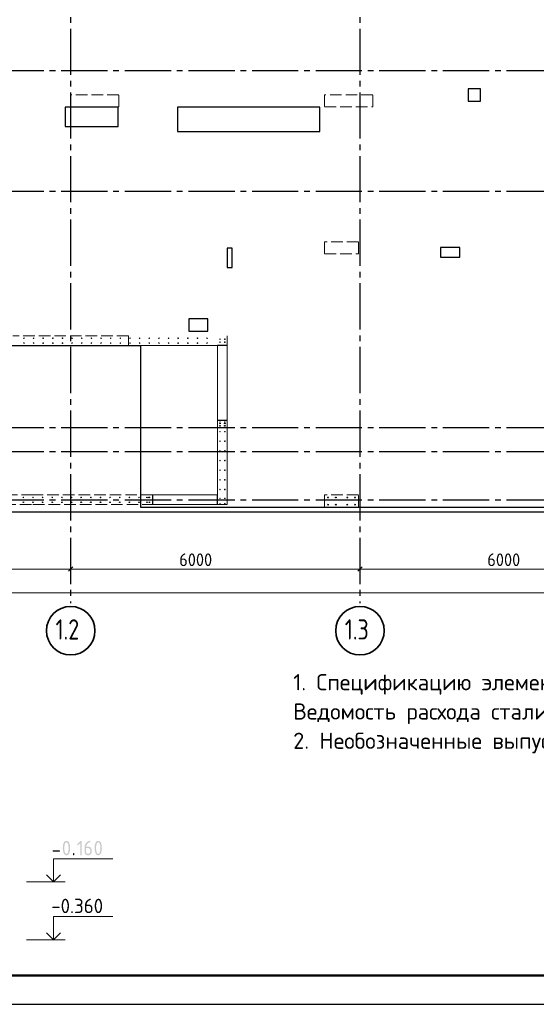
# Model space of a CAD drawing. Header units: millimetres. Extents: x 0 to 50400, y 0 to 35640.
# Tile 3 of 8: x 11459 to 22175, y 0 to 20419. Entities that reach past the tile are written whole.
import ezdxf

# ---------------------------------------------------------------- set-up
doc = ezdxf.new("R2010")
doc.units = ezdxf.units.MM
doc.linetypes.add('______2', pattern=[324, 240, -84])
doc.linetypes.add('______5', pattern=[1320, 960, -120, 120, -120])
for name, color, linetype, lineweight in [('Standard', 7, 'Continuous', 25), ('Выпуски арматуры Г-обр.', 52, 'Continuous', 25), ('ЖБ Перекрытие верхний уровень', 7, 'Continuous', 35), ('ЖБ Пилон', 7, 'Continuous', 35), ('ЖБ Стена верхний уровень', 7, 'Continuous', 35), ('Размерная линия_ общее', 7, 'Continuous', 13)]:
    doc.layers.add(name, color=color, linetype=linetype, lineweight=lineweight)
doc.layers.add('Оси', color=7, linetype='______5', true_color=0x656565)
doc.layers.add('Стена фоновая арматура Х1', color=7, linetype='______2', true_color=0xa0a0a0)
doc.styles.add('ISOCPEUR', font='txt')

msp = doc.modelspace()

# ---------------------------------------------------------------- hatches: boundary and pattern name
at = {"layer": 'ЖБ Пилон', "linetype": 'Continuous', "lineweight": 25, "transparency": 33554687}
h = msp.add_hatch(color=7, dxfattribs=at)
h.paths.add_polyline_path([(12474, 3240), (12474, 3249), (12473, 3258), (12473, 3268), (12472, 3276), (12471, 3285), (12469, 3294), (12468, 3302), (12466, 3310), (12465, 3317), (12463, 3322), (12461, 3327), (12459, 3332), (12457, 3337), (12455, 3341), (12453, 3345), (12451, 3348), (12448, 3351), (12446, 3353), (12443, 3355), (12441, 3357), (12438, 3358), (12435, 3359), (12432, 3360), (12429, 3360), (12426, 3360), (12423, 3359), (12420, 3358), (12418, 3357), (12415, 3355), (12412, 3353), (12410, 3351), (12408, 3348), (12405, 3344), (12403, 3341), (12401, 3337), (12399, 3332), (12397, 3327), (12396, 3322), (12394, 3316), (12392, 3310), (12390, 3302), (12389, 3293), (12387, 3285), (12386, 3276), (12385, 3267), (12385, 3258), (12384, 3249), (12384, 3240), (12384, 3231), (12385, 3222), (12385, 3213), (12386, 3204), (12387, 3195), (12389, 3187), (12390, 3178), (12392, 3170), (12394, 3164), (12395, 3158), (12397, 3153), (12399, 3148), (12401, 3143), (12403, 3140), (12405, 3136), (12407, 3133), (12410, 3130), (12412, 3127), (12415, 3125), (12417, 3123), (12420, 3122), (12423, 3121), (12426, 3120), (12429, 3120), (12432, 3120), (12435, 3121), (12438, 3122), (12441, 3123), (12443, 3125), (12446, 3127), (12448, 3130), (12451, 3133), (12453, 3136), (12455, 3140), (12457, 3143), (12459, 3148), (12461, 3153), (12463, 3158), (12465, 3164), (12466, 3170), (12468, 3178), (12469, 3187), (12471, 3195), (12472, 3204), (12473, 3213), (12473, 3222), (12474, 3231)])
h.paths.add_polyline_path([(12504, 3240), (12504, 3233), (12504, 3227), (12504, 3220), (12503, 3214), (12503, 3208), (12502, 3202), (12502, 3196), (12501, 3190), (12500, 3184), (12499, 3179), (12498, 3173), (12497, 3168), (12495, 3163), (12494, 3157), (12492, 3152), (12491, 3147), (12488, 3140), (12486, 3134), (12483, 3128), (12480, 3122), (12477, 3117), (12473, 3112), (12470, 3108), (12466, 3104), (12462, 3101), (12458, 3098), (12453, 3095), (12449, 3094), (12444, 3092), (12439, 3091), (12434, 3090), (12429, 3090), (12424, 3090), (12419, 3091), (12414, 3092), (12409, 3094), (12405, 3095), (12401, 3098), (12396, 3101), (12392, 3104), (12389, 3108), (12385, 3112), (12382, 3117), (12379, 3122), (12375, 3128), (12373, 3134), (12370, 3140), (12367, 3147), (12366, 3152), (12364, 3157), (12363, 3162), (12362, 3168), (12360, 3173), (12359, 3179), (12358, 3184), (12358, 3190), (12357, 3196), (12356, 3202), (12356, 3208), (12355, 3214), (12355, 3220), (12354, 3227), (12354, 3233), (12354, 3240), (12354, 3247), (12354, 3253), (12355, 3260), (12355, 3266), (12356, 3272), (12356, 3278), (12357, 3284), (12358, 3290), (12358, 3296), (12359, 3302), (12360, 3307), (12362, 3313), (12363, 3318), (12364, 3323), (12366, 3328), (12367, 3333), (12370, 3340), (12373, 3346), (12375, 3353), (12379, 3358), (12382, 3363), (12385, 3368), (12389, 3372), (12392, 3376), (12396, 3379), (12401, 3382), (12405, 3385), (12409, 3387), (12414, 3388), (12419, 3389), (12424, 3390), (12429, 3390), (12434, 3390), (12439, 3389), (12444, 3388), (12449, 3387), (12453, 3385), (12458, 3382), (12462, 3379), (12466, 3376), (12470, 3372), (12473, 3368), (12477, 3363), (12480, 3358), (12483, 3353), (12486, 3346), (12488, 3340), (12491, 3333), (12492, 3328), (12494, 3323), (12495, 3318), (12497, 3312), (12498, 3307), (12499, 3301), (12500, 3296), (12501, 3290), (12502, 3284), (12502, 3278), (12503, 3272), (12503, 3266), (12504, 3260), (12504, 3253), (12504, 3247)], flags=16)
for points in [[(12714, 3339), (12679, 3304), (12678, 3303), (12677, 3303), (12676, 3302), (12675, 3301), (12673, 3301), (12672, 3300), (12670, 3300), (12669, 3300), (12667, 3300), (12665, 3300), (12664, 3301), (12662, 3301), (12661, 3302), (12660, 3302), (12659, 3303), (12658, 3304), (12657, 3305), (12656, 3306), (12655, 3307), (12655, 3309), (12654, 3310), (12654, 3312), (12654, 3313), (12654, 3315), (12654, 3317), (12654, 3318), (12654, 3319), (12655, 3321), (12655, 3322), (12656, 3323), (12657, 3324), (12658, 3326), (12717, 3384), (12718, 3386), (12720, 3387), (12721, 3388), (12723, 3389), (12724, 3389), (12726, 3390), (12727, 3390), (12729, 3390), (12731, 3390), (12732, 3390), (12734, 3390), (12735, 3389), (12737, 3389), (12738, 3388), (12739, 3387), (12740, 3386), (12741, 3385), (12742, 3384), (12742, 3383), (12743, 3382), (12743, 3380), (12744, 3379), (12744, 3377), (12744, 3375), (12744, 3105), (12744, 3103), (12744, 3102), (12743, 3100), (12743, 3099), (12742, 3097), (12742, 3096), (12741, 3095), (12740, 3094), (12739, 3093), (12738, 3092), (12737, 3092), (12735, 3091), (12734, 3091), (12732, 3090), (12731, 3090), (12729, 3090), (12727, 3090), (12725, 3090), (12724, 3091), (12722, 3091), (12721, 3092), (12720, 3092), (12719, 3093), (12718, 3094), (12717, 3095), (12716, 3096), (12715, 3097), (12715, 3099), (12714, 3100), (12714, 3102), (12714, 3103), (12714, 3105)], [(12279, 3165), (12159, 3165), (12158, 3165), (12156, 3165), (12154, 3165), (12153, 3166), (12151, 3166), (12150, 3167), (12149, 3168), (12148, 3169), (12147, 3170), (12146, 3171), (12146, 3172), (12145, 3173), (12145, 3175), (12145, 3176), (12144, 3178), (12144, 3180), (12144, 3182), (12145, 3184), (12145, 3185), (12145, 3187), (12146, 3188), (12146, 3189), (12147, 3190), (12148, 3191), (12149, 3192), (12150, 3193), (12151, 3194), (12153, 3194), (12154, 3195), (12156, 3195), (12158, 3195), (12159, 3195), (12279, 3195), (12281, 3195), (12283, 3195), (12284, 3195), (12286, 3194), (12287, 3194), (12288, 3193), (12290, 3192), (12291, 3191), (12292, 3190), (12292, 3189), (12293, 3188), (12293, 3187), (12294, 3185), (12294, 3184), (12294, 3182), (12294, 3180), (12294, 3178), (12294, 3176), (12294, 3175), (12293, 3173), (12293, 3172), (12292, 3171), (12292, 3170), (12291, 3169), (12290, 3168), (12288, 3167), (12287, 3166), (12286, 3166), (12284, 3165), (12283, 3165), (12281, 3165)], [(12564, 3120), (12564, 3122), (12564, 3124), (12565, 3125), (12565, 3127), (12566, 3128), (12566, 3129), (12567, 3131), (12568, 3131), (12569, 3132), (12570, 3133), (12571, 3134), (12573, 3134), (12574, 3135), (12576, 3135), (12577, 3135), (12579, 3135), (12581, 3135), (12583, 3135), (12584, 3135), (12586, 3134), (12587, 3134), (12588, 3133), (12589, 3132), (12590, 3131), (12591, 3131), (12592, 3129), (12593, 3128), (12593, 3127), (12594, 3125), (12594, 3124), (12594, 3122), (12594, 3120), (12594, 3105), (12594, 3103), (12594, 3102), (12594, 3100), (12593, 3099), (12593, 3097), (12592, 3096), (12591, 3095), (12590, 3094), (12589, 3093), (12588, 3092), (12587, 3092), (12586, 3091), (12584, 3091), (12583, 3090), (12581, 3090), (12579, 3090), (12577, 3090), (12576, 3090), (12574, 3091), (12573, 3091), (12571, 3092), (12570, 3092), (12569, 3093), (12568, 3094), (12567, 3095), (12566, 3096), (12566, 3097), (12565, 3099), (12565, 3100), (12564, 3102), (12564, 3103), (12564, 3105)]]:
    msp.add_hatch(color=7, dxfattribs=at).paths.add_polyline_path(points, flags=16)
h = msp.add_hatch(color=7, dxfattribs=at)
h.paths.add_polyline_path([(12834, 3240), (12834, 3165), (12834, 3160), (12835, 3156), (12836, 3152), (12837, 3148), (12839, 3144), (12841, 3140), (12844, 3137), (12847, 3133), (12850, 3130), (12854, 3128), (12858, 3125), (12862, 3123), (12865, 3122), (12870, 3121), (12874, 3120), (12879, 3120), (12884, 3120), (12888, 3121), (12892, 3122), (12896, 3123), (12900, 3125), (12904, 3128), (12907, 3130), (12911, 3133), (12914, 3137), (12916, 3140), (12919, 3144), (12920, 3148), (12922, 3152), (12923, 3156), (12924, 3161), (12924, 3165), (12924, 3195), (12924, 3200), (12923, 3204), (12922, 3209), (12920, 3213), (12919, 3217), (12916, 3220), (12914, 3224), (12911, 3227), (12907, 3230), (12904, 3233), (12900, 3235), (12896, 3237), (12892, 3238), (12888, 3239), (12883, 3240), (12879, 3240)])
h.paths.add_polyline_path([(12909, 3390), (12911, 3390), (12912, 3390), (12914, 3390), (12915, 3389), (12917, 3389), (12918, 3388), (12919, 3387), (12920, 3386), (12921, 3385), (12922, 3384), (12922, 3383), (12923, 3382), (12923, 3380), (12923, 3379), (12924, 3377), (12924, 3375), (12924, 3372), (12923, 3370), (12923, 3368), (12922, 3366), (12921, 3365), (12919, 3364), (12918, 3363), (12916, 3362), (12912, 3361), (12908, 3360), (12904, 3358), (12900, 3357), (12896, 3355), (12892, 3353), (12889, 3350), (12885, 3348), (12881, 3345), (12878, 3343), (12874, 3340), (12871, 3337), (12868, 3333), (12864, 3330), (12861, 3326), (12858, 3322), (12853, 3316), (12849, 3310), (12845, 3303), (12842, 3297), (12840, 3290), (12838, 3284), (12836, 3277), (12835, 3270), (12879, 3270), (12883, 3270), (12887, 3270), (12890, 3269), (12894, 3269), (12898, 3268), (12901, 3267), (12905, 3266), (12908, 3265), (12911, 3263), (12915, 3262), (12918, 3260), (12921, 3258), (12924, 3256), (12927, 3253), (12929, 3251), (12932, 3248), (12935, 3246), (12937, 3243), (12940, 3240), (12942, 3237), (12944, 3234), (12945, 3231), (12947, 3227), (12948, 3224), (12950, 3221), (12951, 3217), (12952, 3214), (12952, 3210), (12953, 3207), (12953, 3203), (12954, 3199), (12954, 3195), (12954, 3165), (12954, 3161), (12953, 3157), (12953, 3154), (12952, 3150), (12952, 3146), (12951, 3143), (12950, 3139), (12948, 3136), (12947, 3133), (12945, 3130), (12943, 3126), (12941, 3123), (12939, 3120), (12937, 3118), (12935, 3115), (12932, 3112), (12929, 3109), (12926, 3107), (12923, 3104), (12920, 3102), (12917, 3100), (12914, 3099), (12911, 3097), (12908, 3096), (12904, 3094), (12901, 3093), (12897, 3092), (12894, 3091), (12890, 3091), (12886, 3090), (12883, 3090), (12879, 3090), (12875, 3090), (12871, 3090), (12867, 3091), (12864, 3091), (12860, 3092), (12857, 3093), (12853, 3094), (12850, 3096), (12847, 3097), (12843, 3099), (12840, 3100), (12837, 3102), (12834, 3104), (12831, 3107), (12828, 3109), (12826, 3112), (12823, 3115), (12821, 3117), (12818, 3120), (12816, 3123), (12814, 3126), (12812, 3129), (12811, 3133), (12809, 3136), (12808, 3139), (12807, 3143), (12806, 3146), (12805, 3150), (12805, 3153), (12804, 3157), (12804, 3161), (12804, 3165), (12804, 3255), (12804, 3261), (12805, 3268), (12805, 3274), (12806, 3280), (12807, 3286), (12809, 3292), (12810, 3297), (12812, 3303), (12815, 3308), (12817, 3314), (12820, 3319), (12823, 3324), (12826, 3330), (12830, 3335), (12834, 3340), (12838, 3344), (12841, 3348), (12844, 3352), (12848, 3355), (12851, 3358), (12855, 3361), (12858, 3364), (12862, 3367), (12865, 3370), (12869, 3373), (12872, 3375), (12876, 3377), (12880, 3379), (12884, 3381), (12887, 3383), (12891, 3385), (12895, 3387), (12897, 3388), (12899, 3388), (12901, 3389), (12903, 3389), (12905, 3390), (12906, 3390), (12908, 3390)], flags=16)
h = msp.add_hatch(color=7, dxfattribs=at)
h.paths.add_polyline_path([(13133, 3240), (13133, 3249), (13133, 3258), (13132, 3268), (13132, 3276), (13131, 3285), (13129, 3294), (13128, 3302), (13126, 3310), (13124, 3317), (13122, 3322), (13121, 3327), (13119, 3332), (13117, 3337), (13115, 3341), (13113, 3345), (13110, 3348), (13108, 3351), (13106, 3353), (13103, 3355), (13100, 3357), (13098, 3358), (13095, 3359), (13092, 3360), (13089, 3360), (13086, 3360), (13083, 3359), (13080, 3358), (13077, 3357), (13074, 3355), (13072, 3353), (13069, 3351), (13067, 3348), (13065, 3344), (13063, 3341), (13061, 3337), (13059, 3332), (13057, 3327), (13055, 3322), (13054, 3316), (13052, 3310), (13050, 3302), (13048, 3293), (13047, 3285), (13046, 3276), (13045, 3267), (13044, 3258), (13044, 3249), (13044, 3240), (13044, 3231), (13044, 3222), (13045, 3213), (13046, 3204), (13047, 3195), (13048, 3187), (13050, 3178), (13052, 3170), (13053, 3164), (13055, 3158), (13057, 3153), (13059, 3148), (13061, 3143), (13063, 3140), (13065, 3136), (13067, 3133), (13069, 3130), (13072, 3127), (13074, 3125), (13077, 3123), (13080, 3122), (13083, 3121), (13086, 3120), (13089, 3120), (13092, 3120), (13095, 3121), (13098, 3122), (13100, 3123), (13103, 3125), (13106, 3127), (13108, 3130), (13110, 3133), (13113, 3136), (13115, 3140), (13117, 3143), (13119, 3148), (13121, 3153), (13122, 3158), (13124, 3164), (13126, 3170), (13128, 3178), (13129, 3187), (13131, 3195), (13132, 3204), (13132, 3213), (13133, 3222), (13133, 3231)])
h.paths.add_polyline_path([(13164, 3240), (13164, 3233), (13163, 3227), (13163, 3220), (13163, 3214), (13162, 3208), (13162, 3202), (13161, 3196), (13160, 3190), (13159, 3184), (13158, 3179), (13157, 3173), (13156, 3168), (13155, 3163), (13153, 3157), (13152, 3152), (13150, 3147), (13148, 3140), (13145, 3134), (13142, 3128), (13139, 3122), (13136, 3117), (13133, 3112), (13129, 3108), (13125, 3104), (13121, 3101), (13117, 3098), (13113, 3095), (13108, 3094), (13104, 3092), (13099, 3091), (13094, 3090), (13089, 3090), (13083, 3090), (13078, 3091), (13073, 3092), (13069, 3094), (13064, 3095), (13060, 3098), (13056, 3101), (13052, 3104), (13048, 3108), (13045, 3112), (13041, 3117), (13038, 3122), (13035, 3128), (13032, 3134), (13029, 3140), (13027, 3147), (13025, 3152), (13024, 3157), (13022, 3162), (13021, 3168), (13020, 3173), (13019, 3179), (13018, 3184), (13017, 3190), (13016, 3196), (13016, 3202), (13015, 3208), (13015, 3214), (13014, 3220), (13014, 3227), (13014, 3233), (13014, 3240), (13014, 3247), (13014, 3253), (13014, 3260), (13015, 3266), (13015, 3272), (13016, 3278), (13016, 3284), (13017, 3290), (13018, 3296), (13019, 3302), (13020, 3307), (13021, 3313), (13022, 3318), (13024, 3323), (13025, 3328), (13027, 3333), (13029, 3340), (13032, 3346), (13035, 3353), (13038, 3358), (13041, 3363), (13045, 3368), (13048, 3372), (13052, 3376), (13056, 3379), (13060, 3382), (13064, 3385), (13069, 3387), (13073, 3388), (13078, 3389), (13083, 3390), (13089, 3390), (13094, 3390), (13099, 3389), (13104, 3388), (13108, 3387), (13113, 3385), (13117, 3382), (13121, 3379), (13125, 3376), (13129, 3372), (13133, 3368), (13136, 3363), (13139, 3358), (13142, 3353), (13145, 3346), (13148, 3340), (13150, 3333), (13152, 3328), (13153, 3323), (13155, 3318), (13156, 3312), (13157, 3307), (13158, 3301), (13159, 3296), (13160, 3290), (13161, 3284), (13162, 3278), (13162, 3272), (13163, 3266), (13163, 3260), (13163, 3253), (13164, 3247)], flags=16)

# ---------------------------------------------------------------- linework, layer by layer
at = {"layer": 'Standard', "color": 7, "linetype": 'Continuous', "lineweight": 13, "transparency": 33554687}
for p, q in [((12403, 2540), (11603, 2540)), ((12403, 1340), (11603, 1340))]:
    msp.add_line(p, q, dxfattribs=at)
at = {"layer": 'Standard', "color": 7, "linetype": 'Continuous', "lineweight": 25, "transparency": 33554687}
msp.add_lwpolyline([(0, 0), (50400, 0), (50400, 35640), (0, 35640), (0, 0)], close=True, dxfattribs=at)
at = {"layer": 'Standard', "color": 7, "linetype": 'Continuous', "lineweight": 50, "transparency": 33554687}
msp.add_lwpolyline([(2400, 35040), (49800, 35040), (49800, 600), (2400, 600), (2400, 35040)], close=True, dxfattribs=at)
at = {"layer": 'Standard', "color": 254, "linetype": 'Continuous', "lineweight": -3, "true_color": 0xc4c4ff, "transparency": 33554687}
msp.add_lwpolyline([(7965, 10212), (40265, 10212), (40265, 32712), (7965, 32712), (7965, 10212)], dxfattribs=at)
at = {"layer": 'Standard', "color": 7, "linetype": 'Continuous', "lineweight": 13, "transparency": 33554687}
for points in [[(12163, 2540), (12163, 3020), (13391, 3020)], [(12163, 1340), (12163, 1820), (13391, 1820)]]:
    msp.add_lwpolyline(points, dxfattribs=at)
at = {"layer": 'Standard', "color": 7, "linetype": 'Continuous', "lineweight": 35, "transparency": 33554687}
for points in [[(12018, 2685), (12163, 2540), (12308, 2685)], [(12018, 1485), (12163, 1340), (12308, 1485)]]:
    msp.add_lwpolyline(points, dxfattribs=at)
at = {"layer": 'Выпуски арматуры Г-обр.', "color": 7, "linetype": 'Continuous', "lineweight": 25, "transparency": 33554687}
for centre, radius in [((15615, 12047), 6), ((15715, 12047), 6), ((15615, 11997), 6), ((15715, 11997), 6), ((11535, 10412), 6), ((11735, 10412), 6), ((11935, 10412), 6), ((12135, 10412), 6), ((12335, 10412), 6), ((12535, 10412), 6), ((12735, 10412), 6), ((12935, 10412), 6), ((13135, 10412), 6), ((13335, 10412), 6), ((13535, 10412), 6), ((13735, 10412), 6), ((13935, 10412), 6), ((14100, 10512), 6), ((14100, 10412), 6), ((14150, 10512), 6), ((14150, 10412), 6), ((17855, 10512), 8), ((18015, 10512), 8), ((18255, 10512), 8), ((18415, 10512), 8), ((17855, 10362), 8), ((18015, 10362), 8), ((18255, 10362), 8), ((18415, 10362), 8)]:
    msp.add_circle(centre, radius, dxfattribs=at)
at = {"layer": 'ЖБ Перекрытие верхний уровень', "color": 7, "linetype": 'Continuous', "lineweight": 25, "transparency": 33554687}
for p, q in [((20765, 18982), (20765, 18732)), ((21015, 18982), (20765, 18982)), ((21015, 18732), (21015, 18982)), ((13505, 18602), (12405, 18602)), ((12405, 18602), (12405, 18202)), ((13505, 18202), (13505, 18602)), ((17685, 18602), (14735, 18602)), ((14735, 18602), (14735, 18102)), ((17685, 18102), (17685, 18602)), ((20765, 18732), (21015, 18732)), ((12405, 18202), (13505, 18202)), ((14735, 18102), (17685, 18102)), ((15865, 15682), (15765, 15682)), ((15765, 15682), (15765, 15282)), ((15865, 15282), (15865, 15682)), ((20586, 15692), (20186, 15692)), ((20186, 15692), (20186, 15492)), ((20586, 15492), (20586, 15692)), ((20186, 15492), (20586, 15492)), ((15765, 15282), (15865, 15282)), ((15365, 14212), (14965, 14212)), ((14965, 14212), (14965, 13962)), ((15365, 13962), (15365, 14212)), ((14965, 13962), (15365, 13962)), ((9015, 13662), (13965, 13662)), ((13965, 13662), (13965, 10312)), ((13965, 10312), (15565, 10312)), ((15565, 10312), (40265, 10312))]:
    msp.add_line(p, q, dxfattribs=at)
at = {"layer": 'ЖБ Пилон', "color": 250, "linetype": '______2', "lineweight": 13, "true_color": 0x3b3b3b, "transparency": 33554687}
for p, q in [((13515, 18862), (12515, 18862)), ((12515, 18862), (12515, 18612)), ((13515, 18612), (13515, 18862)), ((18785, 18862), (17785, 18862)), ((17785, 18862), (17785, 18612)), ((18785, 18612), (18785, 18862)), ((12515, 18612), (13515, 18612)), ((17785, 18612), (18785, 18612)), ((18485, 15812), (17785, 15812)), ((17785, 15812), (17785, 15562)), ((18485, 15562), (18485, 15812)), ((17785, 15562), (18485, 15562)), ((18485, 10562), (17785, 10562)), ((17785, 10562), (17785, 10312)), ((18485, 10312), (18485, 10562)), ((17785, 10312), (18485, 10312))]:
    msp.add_line(p, q, dxfattribs=at)
at = {"layer": 'ЖБ Стена верхний уровень', "color": 250, "linetype": '______2', "lineweight": 13, "true_color": 0x3b3b3b, "transparency": 33554687}
for p, q in [((13715, 13862), (11315, 13862)), ((13715, 13862), (13715, 13662)), ((15765, 13662), (15765, 13862)), ((15765, 13662), (15765, 13862)), ((9265, 13662), (15565, 13662)), ((13715, 13662), (15765, 13662)), ((15565, 13662), (15565, 12112)), ((15765, 12112), (15765, 13662)), ((11735, 10562), (10815, 10562)), ((14215, 10562), (11735, 10562)), ((14415, 10562), (14215, 10562)), ((15565, 10562), (14415, 10562)), ((10815, 10362), (11735, 10362)), ((11735, 10362), (14215, 10362)), ((14215, 10362), (14415, 10362)), ((14415, 10362), (15565, 10362))]:
    msp.add_line(p, q, dxfattribs=at)
at = {"layer": 'ЖБ Стена верхний уровень', "color": 7, "linetype": 'Continuous', "lineweight": 25, "transparency": 33554687}
for p, q in [((15765, 13662), (15565, 13662)), ((15565, 12112), (15765, 12112)), ((14215, 10562), (14215, 10362)), ((15565, 10362), (15565, 10562))]:
    msp.add_line(p, q, dxfattribs=at)
at = {"layer": 'ЖБ Стена верхний уровень', "color": 7, "linetype": 'Continuous', "lineweight": 18, "transparency": 33554687}
for p, q in [((15565, 13662), (15565, 10562)), ((15765, 10562), (15765, 13662)), ((15565, 10562), (14415, 10562)), ((15765, 10362), (15765, 10562)), ((14415, 10362), (15765, 10362))]:
    msp.add_line(p, q, dxfattribs=at)
at = {"layer": 'Оси', "color": 8, "linetype": '______5', "lineweight": -3, "transparency": 33554687}
for p, q in [((12515, 33432), (12515, 8317)), ((18515, 33432), (18515, 8317)), ((8359, 19362), (42964, 19362)), ((8359, 16862), (42964, 16862)), ((8359, 11962), (42964, 11962)), ((8359, 11462), (42964, 11462)), ((8359, 10462), (42964, 10462))]:
    msp.add_line(p, q, dxfattribs=at)
at = {"layer": 'Оси', "color": 7, "linetype": 'Continuous', "lineweight": 35, "transparency": 33554687}
for centre in [(12518, 7747), (18518, 7747)]:
    msp.add_circle(centre, 503, dxfattribs=at)
at = {"layer": 'Размерная линия_ общее', "color": 7, "linetype": 'Continuous', "lineweight": 13, "transparency": 33554687}
for p, q in [((9265, 9027), (12515, 9027)), ((12515, 9027), (12515, 9177)), ((12515, 9027), (12515, 8877)), ((12515, 9027), (18515, 9027)), ((18515, 9027), (18515, 9177)), ((18515, 9027), (18515, 8877)), ((18515, 9027), (24515, 9027)), ((9265, 8532), (40065, 8532))]:
    msp.add_line(p, q, dxfattribs=at)
at = {"layer": 'Размерная линия_ общее', "color": 7, "linetype": 'Continuous', "lineweight": 25, "transparency": 33554687}
for p, q in [((12470, 8982), (12560, 9072)), ((18470, 8982), (18560, 9072))]:
    msp.add_line(p, q, dxfattribs=at)
at = {"layer": 'Стена фоновая арматура Х1', "color": 251, "linetype": 'Continuous', "lineweight": 18, "true_color": 0x656565, "transparency": 33554687}
for centre in [(11547, 13812), (11547, 13712), (11747, 13812), (11747, 13712), (11947, 13812), (11947, 13712), (12147, 13812), (12147, 13712), (12347, 13812), (12347, 13712), (12547, 13812), (12547, 13712), (12747, 13812), (12747, 13712), (12947, 13812), (12947, 13712), (13147, 13812), (13147, 13712), (13347, 13812), (13347, 13712), (13547, 13812), (13547, 13712), (13747, 13812), (13747, 13712), (13947, 13812), (13947, 13712), (14147, 13812), (14147, 13712), (14347, 13812), (14347, 13712), (14547, 13812), (14547, 13712), (14747, 13812), (14747, 13712), (14947, 13812), (14947, 13712), (15147, 13812), (15147, 13712), (15347, 13812), (15347, 13712), (15615, 13792), (15615, 13732), (15715, 13792), (15715, 13732), (15615, 12076), (15715, 12076), (15615, 11876), (15715, 11876), (15615, 11676), (15715, 11676), (15615, 11476), (15715, 11476), (15615, 11276), (15715, 11276), (15615, 11076), (15715, 11076), (15615, 10876), (15715, 10876), (15615, 10676), (15715, 10676), (11535, 10512), (11735, 10512), (11935, 10512), (12135, 10512), (12335, 10512), (12535, 10512), (12735, 10512), (12935, 10512), (13135, 10512), (13335, 10512), (13535, 10512), (13735, 10512), (13935, 10512), (14135, 10512), (15615, 10492), (15715, 10492), (15615, 10382), (15715, 10382)]:
    msp.add_circle(centre, 6, dxfattribs=at)

# ---------------------------------------------------------------- texts
at = {"layer": 'Standard', "color": 7, "linetype": 'Continuous', "lineweight": 13, "transparency": 33554687, "insert": (17133, 6848), "char_height": 336, "width": 23811.48, "attachment_point": 1, "line_spacing_factor": 1.084337}
msp.add_mtext('\\A1;{\\fISOCPEUR|i0|b0;\\H335.999994;\\W1.000000;\\C7;1. Спецификацию элементов, Ведомость деталей см. листы 11-12}\\P{\\fISOCPEUR|i0|b0;\\H335.999994;\\W1.000000;\\C7;Ведомость расхода стали см. лист 1.1}\\P{\\fISOCPEUR|i0|b0;\\H335.999994;\\W1.000000;\\C7;2. Необозначенные выпуски см. альбом КЖ.2-1.2 "Вертикальные конструкции ниже 0,000. Пристроенная часть"}\\P', dxfattribs=at)
at = {"layer": 'ЖБ Пилон', "color": 7, "linetype": 'Continuous', "lineweight": 25, "transparency": 33554687, "insert": (12114, 1890), "char_height": 300, "width": 1281.44, "attachment_point": 7, "style": 'ISOCPEUR'}
msp.add_mtext('\\W0.95;-0.360', dxfattribs=at)
at = {"layer": 'Оси', "color": 7, "linetype": 'Continuous', "lineweight": 35, "transparency": 33554687, "char_height": 420, "width": 795.3, "attachment_point": 7, "style": 'ISOCPEUR'}
for s, insert in [('\\W0.79;1.2', (12203, 7564)), ('\\W0.79;1.3', (18203, 7564))]:
    msp.add_mtext(s, dxfattribs=dict(at, insert=insert))
at = {"layer": 'Размерная линия_ общее', "color": 7, "linetype": 'Continuous', "lineweight": 25, "transparency": 33554687, "char_height": 264, "attachment_point": 7, "style": 'ISOCPEUR'}
for insert, width in [((14769, 9087), 861.72), ((21159, 9087), 861.71)]:
    msp.add_mtext('\\W0.93;6000', dxfattribs=dict(at, insert=insert, width=width))

doc.saveas('drawing.dxf')
